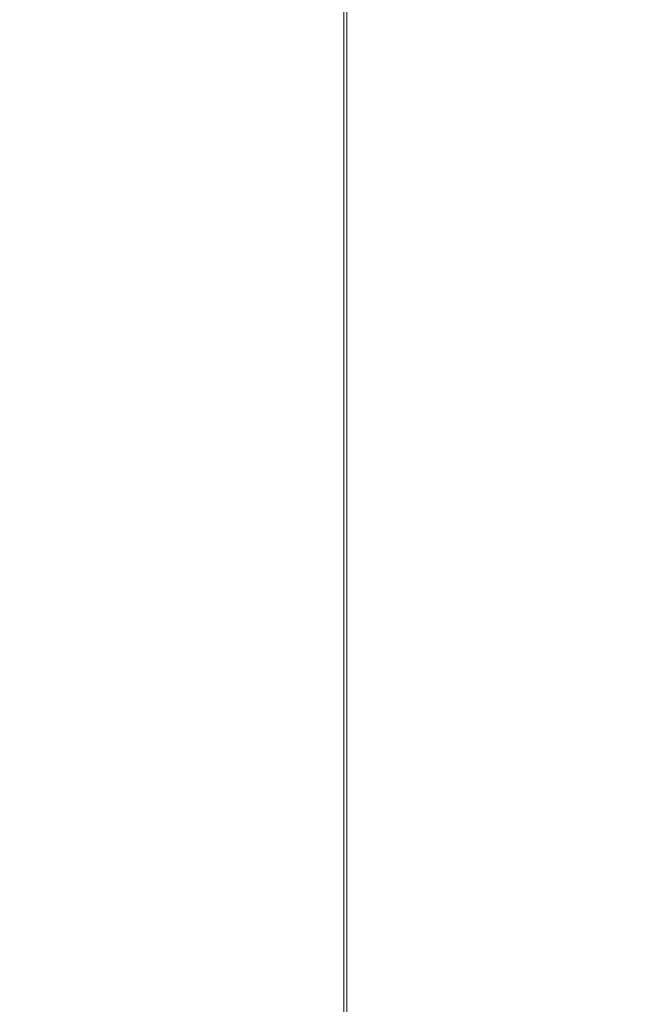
# Model space of a CAD drawing. Header units: millimetres. Extents: x 4 to 1188, y 1 to 840.
# Tile 32 of 203: x 247 to 253, y 401 to 410. Entities that reach past the tile are written whole.
import ezdxf

# ---------------------------------------------------------------- set-up
doc = ezdxf.new("R2010")
doc.units = ezdxf.units.MM
doc.layers.add('1', color=7, linetype='Continuous')
doc.styles.add('Arial Unicode MS', font='Arial Unicode MS')
doc.dimstyles.get("Standard").update_dxf_attribs({"dimtxt": 0.18, "dimasz": 0.18, "dimexe": 0.18, "dimexo": 0.0625, "dimgap": 0.09, "dimtad": 0, "dimtih": 1, "dimtoh": 1, "dimdec": 4, "dimzin": 0, "dimdsep": 46, "dimtxsty": 'Standard', "dimcen": 0.09, "dimadec": 0, "dimazin": 0, "dimtfac": 1, "dimtdec": 4, "dimtofl": 0, "dimtmove": 0, "dimatfit": 3, "dimfxl": 0, "dimtolj": 1, "dimtzin": 0, "dimarcsym": 0})

# ---------------------------------------------------------------- blocks, each defined once
blk = doc.blocks.new('_U20')
at = {"layer": '1', "color": 18, "lineweight": 35}
for p, q in [((248.404, 539.1234), (193.6594, 539.1234)), ((195.6594, 282.0239), (195.6594, 539.1234)), ((227.0029, 282.0239), (193.6594, 282.0239))]:
    blk.add_line(p, q, dxfattribs=at)
at = {"layer": '1', "color": 18, "lineweight": 70}
for points in [[(195.6594, 539.1234), (196.4353, 535.6234), (194.8835, 535.6234)], [(195.6594, 282.0239), (194.8835, 285.5239), (196.4353, 285.5239)]]:
    blk.add_solid(points, dxfattribs=at)
at = {"layer": '1', "color": 18, "linetype": 'Continuous', "lineweight": 13, "insert": (193.5895, 400.0162), "char_height": 5, "attachment_point": 7, "rotation": 90, "line_spacing_factor": 1.047437, "style": 'Arial Unicode MS'}
blk.add_mtext('\\fArial Unicode MS|b0|i0;\\W1.0000;{\\H1.21x;(}1800{\\H1.21x;)}', dxfattribs=at)

msp = doc.modelspace()

# ---------------------------------------------------------------- linework, layer by layer
at = {"layer": '1', "color": 154, "linetype": 'Continuous', "lineweight": 13}
for p, q in [((250.1457, 416.2168), (250.1457, 283.0739)), ((250.1746, 410.6127), (250.1746, 321.4959))]:
    msp.add_line(p, q, dxfattribs=at)

# ---------------------------------------------------------------- dimensions: what is measured, and where the dimension line sits
at = {"layer": '1', "color": 18, "linetype": 'Continuous', "lineweight": 13}
dim = msp.add_linear_dim(base=(195.6594, 282.0239), p1=(286.3093, 539.1234), p2=(238.7172, 282.0239), angle=90, dimstyle='Standard', override={"dimtxt": 5, "dimasz": 3.5, "dimexe": 2, "dimexo": 1, "dimgap": 2.5, "dimtad": 1, "dimtih": 0, "dimtoh": 0, "dimdec": 0, "dimlfac": 7, "dimzin": 8, "dimdsep": 44, "dimlunit": 2, "dimpost": '(<>)', "dimtxsty": 'Arial Unicode MS', "dimsah": 1, "dimse1": 0, "dimse2": 0, "dimsd1": 0, "dimsd2": 0, "dimclrd": 18, "dimclre": 18, "dimclrt": 18, "dimtm": -0.1, "dimtfac": 0.4, "dimtdec": 2, "dimtofl": 1, "dimtmove": 0, "dimtzin": 8, "dimlwd": 35, "dimlwe": 35}, dxfattribs=at)
dim.commit()
dim.dimension.update_dxf_attribs({"geometry": '_U20', "text_midpoint": (195.6594, 410.5737), "dimtype": 160})

doc.saveas('drawing.dxf')
